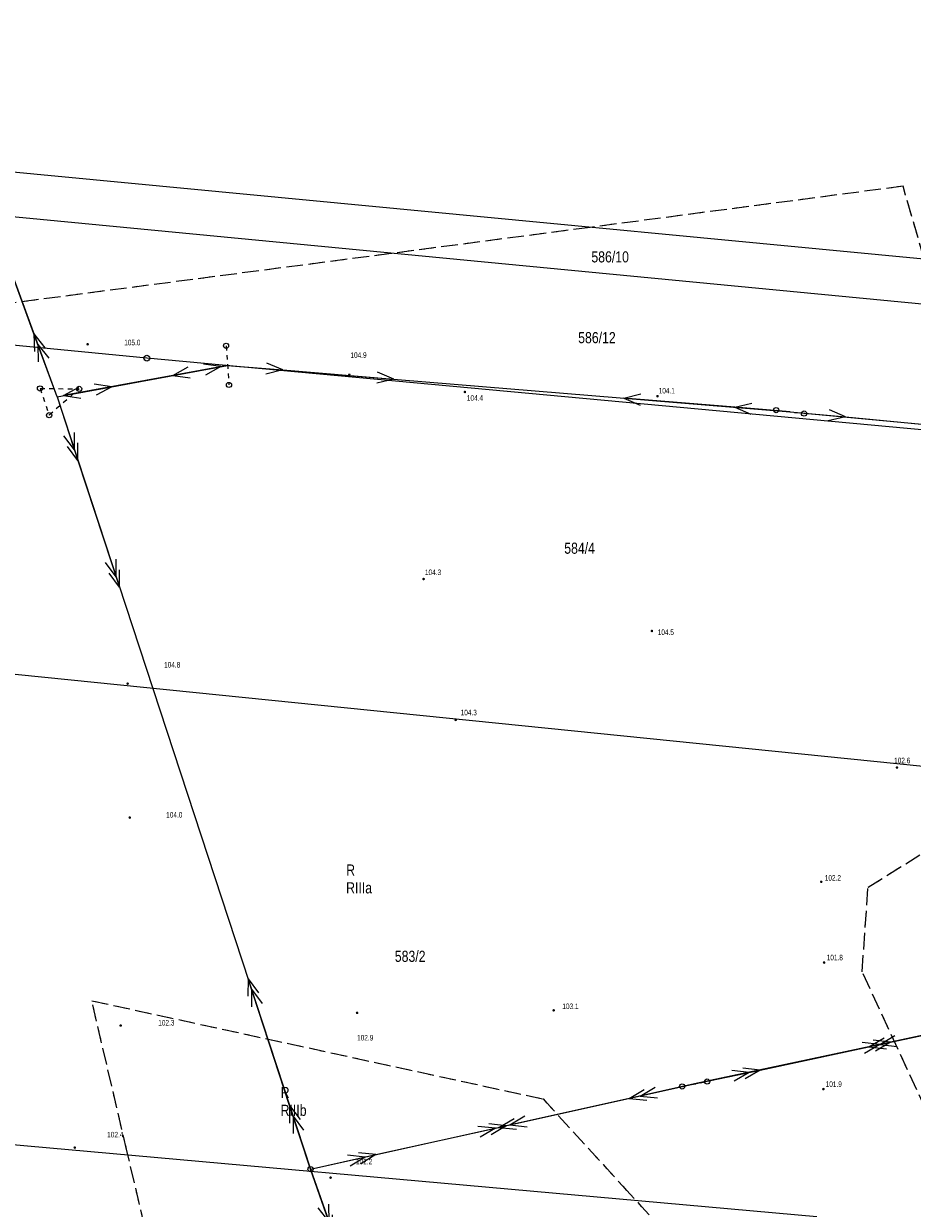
# Model space of a CAD drawing. Header units: inches. Extents: x 6497603 to 6502483, y 5925790 to 5934357.
# Tile 136 of 256: x 6500985 to 6501105, y 5926263 to 5926423. Entities that reach past the tile are written whole.
import ezdxf
from ezdxf.enums import TextEntityAlignment as Align

# ---------------------------------------------------------------- set-up
doc = ezdxf.new("R2010")
doc.units = ezdxf.units.IN
doc.header["$MEASUREMENT"] = 0
for name, pattern in [('219-1000', [0, 0]), ('egkk-1000', [3, 2.25, -0.75]), ('egug-1000', [1.5, 0.75, -0.75]), ('suep_nn_1000', [0, 0]), ('suep_sn_1000', [0, 0]), ('supp_1000', [1.25, 0.625, -0.625])]:
    doc.linetypes.add(name, pattern=pattern)
for name, color, linetype in [('202-punkt graniczny', 7, 'Continuous'), ('209-oznaczenie konturu klasyfikacyjnego', 7, 'Continuous'), ('210-oznaczenie konturu użytku gruntowego', 7, 'Continuous'), ('211-numer działki ewidencyjnej', 7, 'Continuous'), ('217-kontur klasyfikacyjny', 7, 'Continuous'), ('218-kontur użytku gruntowego', 7, 'Continuous'), ('219-działka ewidencyjna', 7, 'Continuous'), ('pikieta naturalna', 7, 'Continuous'), ('pikieta naturalna-Atr2', 7, 'Continuous'), ('przewód elektroenergetyczny niskiego napięcia', 7, 'Continuous'), ('przewód elektroenergetyczny średniego napięcia', 7, 'Continuous'), ('słup przewodów napowietrznych', 7, 'Continuous')]:
    doc.layers.add(name, color=color, linetype=linetype)
doc.styles.get("Standard").update_dxf_attribs({"font": 'arial.ttf'})

# ---------------------------------------------------------------- blocks, each defined once
blk = doc.blocks.new('202')
at = {"color": 0, "linetype": 'Continuous', "lineweight": 0}
blk.add_circle((0, 0), 0.4, dxfattribs=at)
blk = doc.blocks.new('PW01')
at = {"linetype": 'Continuous', "lineweight": 13}
h = blk.add_hatch(color=0, dxfattribs=at)
edge = h.paths.add_edge_path()
edge.add_arc((0, 0), 0.18, 0, 360)
blk = doc.blocks.new('US15')
at = {"color": 0, "linetype": 'Continuous', "lineweight": 13}
blk.add_circle((0, 0), 0.35, dxfattribs=at)
blk = doc.blocks.new('SM05')
at = {"color": 0, "linetype": 'Continuous', "lineweight": 13}
blk.add_circle((0, 0), 0.35, dxfattribs=at)
blk = doc.blocks.new('SUEP2')
at = {"color": 0, "linetype": 'Continuous'}
for p, q in [((0, 0), (9.04, 0)), ((7.54, 0), (5.29, 0.75)), ((7.54, 0), (5.29, -0.75)), ((9.04, 0), (6.79, 0.75)), ((9.04, 0), (6.79, -0.75)), ((9.04, 0), (27.04, 0)), ((25.54, 0), (23.29, 0.75)), ((25.54, 0), (23.29, -0.75)), ((27.04, 0), (24.79, 0.75)), ((27.04, 0), (24.79, -0.75))]:
    blk.add_line(p, q, dxfattribs=at)
blk = doc.blocks.new('SUEP1')
at = {"color": 0, "linetype": 'Continuous'}
for p, q in [((0, 0), (7.5, 0)), ((7.5, 0), (5.25, 0.75)), ((7.5, 0), (5.25, -0.75)), ((7.5, 0), (22.5, 0)), ((22.5, 0), (20.25, 0.75)), ((22.5, 0), (20.25, -0.75))]:
    blk.add_line(p, q, dxfattribs=at)

msp = doc.modelspace()

# ---------------------------------------------------------------- linework, layer by layer
at = {"layer": '217-kontur klasyfikacyjny', "color": 3, "linetype": 'egkk-1000', "lineweight": 18, "flags": 128}
for points in [[(6501103.35, 5926400.59), (6501061.13, 5926395.04)], [(6501106.21, 5926390.75), (6501103.35, 5926400.59)], [(6501061.13, 5926395.04), (6501034.28, 5926391.51)], [(6501034.28, 5926391.51), (6500958.11, 5926381.56)], [(6501098.63, 5926305.99), (6501122.04, 5926320.66)], [(6501097.83, 5926294.6), (6501098.63, 5926305.99)], [(6501112.74, 5926262.31), (6501097.83, 5926294.6)], [(6500998.64, 5926270.41), (6500993.89, 5926290.69)], [(6500993.89, 5926290.69), (6501054.79, 5926277.43)], [(6501054.79, 5926277.43), (6501065.55, 5926265.65)], [(6501010.6, 5926219.38), (6500998.64, 5926270.41)], [(6501065.55, 5926265.65), (6501079.31, 5926250.62)]]:
    msp.add_lwpolyline(points, dxfattribs=at)
at = {"layer": '218-kontur użytku gruntowego', "color": 3, "linetype": 'egug-1000', "lineweight": 18, "flags": 128}
for points in [[(6501103.35, 5926400.59), (6501061.13, 5926395.04)], [(6501106.21, 5926390.75), (6501103.35, 5926400.59)], [(6501061.13, 5926395.04), (6501034.28, 5926391.51)], [(6501034.28, 5926391.51), (6500958.11, 5926381.56)], [(6501098.63, 5926305.99), (6501122.04, 5926320.66)], [(6501097.83, 5926294.6), (6501098.63, 5926305.99)], [(6501112.74, 5926262.31), (6501097.83, 5926294.6)], [(6500998.64, 5926270.41), (6500993.89, 5926290.69)], [(6500993.89, 5926290.69), (6501054.79, 5926277.43)], [(6501054.79, 5926277.43), (6501065.55, 5926265.65)], [(6501010.6, 5926219.38), (6500998.64, 5926270.41)], [(6501065.55, 5926265.65), (6501079.31, 5926250.62)]]:
    msp.add_lwpolyline(points, dxfattribs=at)
at = {"layer": '219-działka ewidencyjna', "color": 3, "linetype": '219-1000', "lineweight": 18, "flags": 128}
for points in [[(6501173.04, 5926384.38), (6500962.01, 5926404.51)], [(6501172.43, 5926378.31), (6500961.1, 5926398.56)], [(6501001.32, 5926377.4), (6500958.11, 5926381.56)], [(6501127.25, 5926365.72), (6501001.32, 5926377.4)], [(6501140.24, 5926318.82), (6500953.31, 5926337.76)], [(6501091.7, 5926261.52), (6500958.04, 5926273.48)]]:
    msp.add_lwpolyline(points, dxfattribs=at)
at = {"layer": 'przewód elektroenergetyczny niskiego napięcia', "color": 1, "linetype": 'suep_nn_1000', "lineweight": 18, "flags": 128}
for points in [[(6500989.2, 5926372.17), (6501012.21, 5926376.42)], [(6501012.21, 5926376.42), (6501088.11, 5926370.15)], [(6501088.11, 5926370.15), (6501169.44, 5926362.57)]]:
    msp.add_lwpolyline(points, dxfattribs=at)
at = {"layer": 'przewód elektroenergetyczny średniego napięcia', "color": 1, "linetype": 'suep_sn_1000', "lineweight": 18, "flags": 128}
for points in [[(6500989.2, 5926372.17), (6500953.47, 5926469.86)], [(6500989.2, 5926372.17), (6501023.41, 5926267.96)], [(6501075.23, 5926279.45), (6501125.19, 5926290.1)], [(6501125.19, 5926290.1), (6501075.23, 5926279.45)], [(6501023.41, 5926267.96), (6501075.23, 5926279.45)], [(6501023.41, 5926267.96), (6501057.08, 5926171.85)], [(6501057.08, 5926171.85), (6501023.41, 5926267.96)]]:
    msp.add_lwpolyline(points, dxfattribs=at)
at = {"layer": 'słup przewodów napowietrznych', "color": 7, "linetype": 'supp_1000', "lineweight": 18, "flags": 128}
for points in [[(6501012.01, 5926379.06), (6501012.4, 5926373.78)], [(6500986.91, 5926373.3), (6500992.18, 5926373.25), (6500988.14, 5926369.69)], [(6500986.91, 5926373.3), (6500988.14, 5926369.69)], [(6501086.23, 5926370.38), (6501089.99, 5926369.92)], [(6501073.55, 5926279.12), (6501076.91, 5926279.78)]]:
    msp.add_lwpolyline(points, dxfattribs=at)

# ---------------------------------------------------------------- block references
at = {"layer": '202-punkt graniczny', "color": 7, "linetype": 'Continuous', "lineweight": 18}
msp.add_blockref('202', (6501001.32, 5926377.4), dxfattribs=at)
at = {"layer": 'pikieta naturalna', "color": 7, "linetype": 'Continuous', "lineweight": 13}
for p in [(6500993.33, 5926379.27), (6501028.64, 5926375.15), (6501044.23, 5926372.83), (6501070.22, 5926372.26), (6501038.66, 5926347.59), (6501069.46, 5926340.58), (6500998.73, 5926333.47), (6501042.99, 5926328.58), (6501102.53, 5926322.15), (6500999.02, 5926315.4), (6501092.32, 5926306.73), (6501092.7, 5926295.84), (6501029.69, 5926289.05), (6501056.22, 5926289.39), (6500997.79, 5926287.34), (6501092.61, 5926278.76), (6500991.6, 5926270.87), (6501026.11, 5926266.81)]:
    msp.add_blockref('PW01', p, dxfattribs=at)
at = {"layer": 'przewód elektroenergetyczny niskiego napięcia', "color": 1, "linetype": 'Continuous', "lineweight": 18}
for p, rotation in [((6500989.2, 5926372.17), 10.465), ((6501012.21, 5926376.42), 190.4649999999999), ((6501012.21, 5926376.42), 355.278), ((6501088.11, 5926370.15), 175.278), ((6501088.11, 5926370.15), 354.675)]:
    msp.add_blockref('SUEP1', p, dxfattribs=dict(at, rotation=rotation))
at = {"layer": 'przewód elektroenergetyczny średniego napięcia', "color": 1, "linetype": 'Continuous', "lineweight": 18}
for p, rotation in [((6500989.2, 5926372.17), 110.09), ((6500989.2, 5926372.17), 288.174), ((6501023.41, 5926267.96), 108.174), ((6501125.19, 5926290.1), 192.034), ((6501075.23, 5926279.45), 12.034), ((6501075.23, 5926279.45), 192.502), ((6501023.41, 5926267.96), 12.502), ((6501023.41, 5926267.96), 289.307)]:
    msp.add_blockref('SUEP2', p, dxfattribs=dict(at, rotation=rotation))
at = {"layer": 'słup przewodów napowietrznych', "color": 7, "linetype": 'Continuous', "lineweight": 18}
for name, p in [('SM05', (6501012.01, 5926379.06)), ('SM05', (6500986.91, 5926373.3)), ('SM05', (6500992.18, 5926373.25)), ('SM05', (6501012.4, 5926373.78)), ('SM05', (6500988.14, 5926369.69)), ('SM05', (6501086.23, 5926370.38)), ('SM05', (6501089.99, 5926369.92)), ('SM05', (6501073.55, 5926279.12)), ('SM05', (6501076.91, 5926279.78)), ('US15', (6501023.41, 5926267.96))]:
    msp.add_blockref(name, p, dxfattribs=at)

# ---------------------------------------------------------------- texts
at = {"layer": '209-oznaczenie konturu klasyfikacyjnego', "color": 3, "linetype": 'Continuous', "lineweight": 18, "width": 0.79}
for s, p in [('RIIIa', (6501028.21, 5926306.67)), ('RIIIb', (6501019.37, 5926276.65))]:
    msp.add_text(s, height=1.5, dxfattribs=at).set_placement(p, align=Align.TOP_LEFT)
at = {"layer": '210-oznaczenie konturu użytku gruntowego', "color": 3, "linetype": 'Continuous', "lineweight": 18, "width": 0.79}
for p in [(6501028.22, 5926307.57), (6501019.38, 5926277.55)]:
    msp.add_text('R', height=1.5, dxfattribs=at).set_placement(p)
at = {"layer": '211-numer działki ewidencyjnej', "color": 3, "linetype": 'Continuous', "lineweight": 18, "width": 0.79}
for s, p in [('586/10', (6501061.3, 5926391.81)), ('586/12', (6501059.52, 5926380.91)), ('584/4', (6501057.64, 5926352.5)), ('583/2', (6501034.78, 5926297.43))]:
    msp.add_text(s, height=1.5, dxfattribs=at).set_placement(p, align=Align.TOP_LEFT)
at = {"layer": 'pikieta naturalna-Atr2', "color": 7, "width": 0.667}
for s, p in [('105.0', (6500998.27, 5926379.13)), ('104.9', (6501028.79, 5926377.43)), ('104.1', (6501070.38, 5926372.63)), ('104.4', (6501044.5, 5926371.65)), ('104.3', (6501038.84, 5926348.12)), ('104.5', (6501070.25, 5926340.04)), ('104.8', (6501003.65, 5926335.64)), ('104.3', (6501043.66, 5926329.2)), ('102.6', (6501102.15, 5926322.73)), ('104.0', (6501003.93, 5926315.4)), ('102.2', (6501092.79, 5926306.89)), ('101.8', (6501093.05, 5926296.14)), ('103.1', (6501057.38, 5926289.56)), ('102.3', (6501002.86, 5926287.34)), ('102.9', (6501029.69, 5926285.32)), ('101.9', (6501092.91, 5926279.06)), ('102.4', (6500995.97, 5926272.24)), ('102.2', (6501029.54, 5926268.6))]:
    msp.add_text(s, height=0.75, dxfattribs=at).set_placement(p)

doc.saveas('drawing.dxf')
